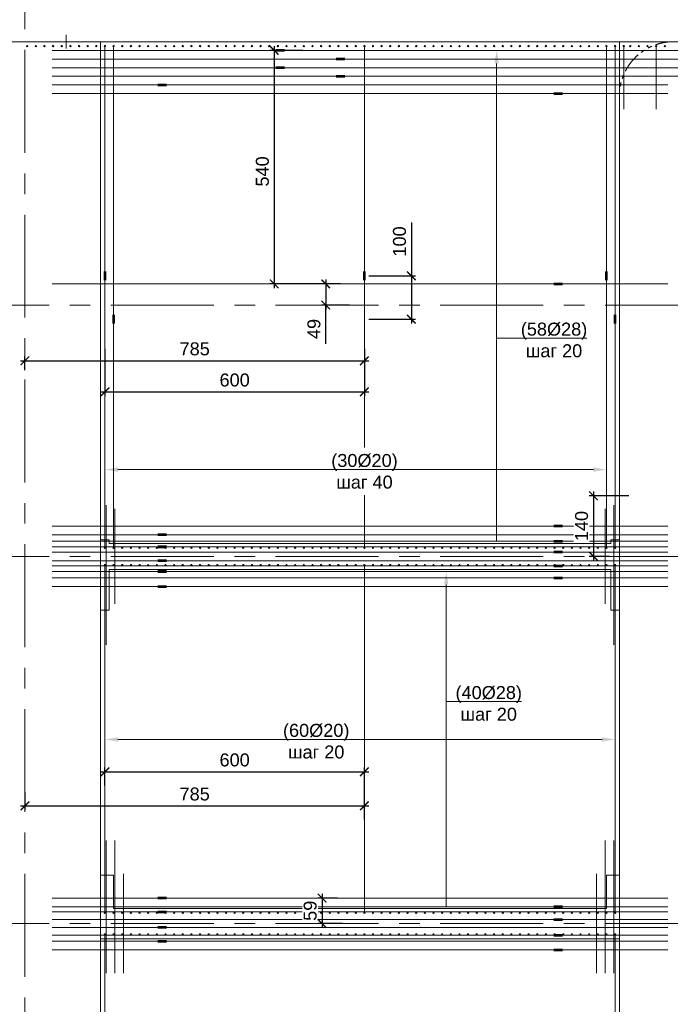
# Model space of a CAD drawing. Header units: millimetres. Extents: x 561702 to 1059369, y 439612 to 517164.
# Tile 3 of 12: x 858942 to 873993, y 482234 to 505001. Entities that reach past the tile are written whole.
import ezdxf
from ezdxf import colors
from ezdxf.entities.mleader import LeaderData, LeaderLine
from ezdxf.math import Vec2, Vec3

# ---------------------------------------------------------------- set-up
doc = ezdxf.new("R2010")
doc.units = ezdxf.units.MM
doc.linetypes.add('PHANTOM', pattern=[63.5, 31.75, -6.35, 6.35, -6.35, 6.35, -6.35])
doc.linetypes.add('осевая', pattern=[50.8, 31.75, -6.35, 6.35, -6.35])
for name, color, linetype, lineweight in [('Арматура', 7, 'Continuous', 50), ('Бетон', 7, 'Continuous', 50), ('бетон_25', 2, 'Continuous', 25), ('Выноски и размеры', 7, 'Continuous', 9), ('ГТО-2_Размеры', 7, 'Continuous', 15)]:
    doc.layers.add(name, color=color, linetype=linetype, lineweight=lineweight)
doc.layers.add('Оси', color=1, linetype='осевая')
doc.styles.add('Arial 3', font='arial.ttf', dxfattribs={"height": 3})
doc.styles.add('Рогун1', font='arial.ttf')
doc.dimstyles.new('100 мм', dxfattribs={"dimscale": 100, "dimtxt": 3.5, "dimasz": 2, "dimexe": 1, "dimexo": 1, "dimgap": 1.2, "dimtad": 1, "dimdec": 0, "dimlfac": 0.1, "dimrnd": 0.0001, "dimtxsty": 'Рогун1', "dimblk": 'ARCHTICK', "dimcen": 2.5, "dimdle": 1, "dimaunit": 1, "dimadec": 1, "dimazin": 0, "dimtfac": 1, "dimtdec": 0, "dimtmove": 1, "dimatfit": 3, "dimldrblk": 'ARCHTICK', "dimfxl": 1, "dimtfill": 1, "dimarcsym": 0})

# ---------------------------------------------------------------- blocks, each defined once
blk = doc.blocks.new('_ArchTick')
at = {"color": 0, "linetype": 'ByBlock', "const_width": 0.15}
blk.add_lwpolyline([(-0.5, -0.5), (0.5, 0.5)], dxfattribs=at)
blk = doc.blocks.new('*D26')
at = {"layer": 'Defpoints', "color": 0, "lineweight": 30, "transparency": 16777216}
for p in [(859065, 487241), (866915, 486822), (866915, 486407)]:
    blk.add_point(p, dxfattribs=at)
at = {"layer": 'ГТО-2_Размеры', "color": 0, "lineweight": -2, "transparency": 16777216}
for p, q in [((859065, 487141), (859065, 486722)), ((858965, 486822), (867015, 486822)), ((866915, 486507), (866915, 486922))]:
    blk.add_line(p, q, dxfattribs=at)
at = {"layer": 'ГТО-2_Размеры', "color": 0, "lineweight": -2, "transparency": 16777216, "xscale": 200, "yscale": 200, "zscale": 200, "rotation": 180}
blk.add_blockref('_ArchTick', (859065, 486822), dxfattribs=at)
at = {"layer": 'ГТО-2_Размеры', "color": 0, "lineweight": -2, "transparency": 16777216, "xscale": 200, "yscale": 200, "zscale": 200}
blk.add_blockref('_ArchTick', (866915, 486822), dxfattribs=at)
at = {"layer": 'ГТО-2_Размеры', "color": 0, "transparency": 16777216, "insert": (862990, 487095), "char_height": 300, "attachment_point": 5, "style": 'Рогун1'}
blk.add_mtext('785', dxfattribs=at)
blk = doc.blocks.new('*D27')
at = {"layer": 'Defpoints', "color": 0, "lineweight": 30, "transparency": 16777216}
for p in [(866394, 484692), (865937, 484102), (866508, 484102)]:
    blk.add_point(p, dxfattribs=at)
at = {"layer": 'ГТО-2_Размеры', "color": 0, "lineweight": -2, "transparency": 16777216}
for p, q in [((865937, 484792), (865937, 484002)), ((866294, 484692), (865837, 484692)), ((866408, 484102), (865837, 484102))]:
    blk.add_line(p, q, dxfattribs=at)
at = {"layer": 'ГТО-2_Размеры', "color": 0, "transparency": 16777216, "insert": (865663, 484397), "char_height": 300, "attachment_point": 5, "rotation": 90, "style": 'Рогун1', "bg_fill": 3, "box_fill_scale": 1.1, "bg_fill_color": 256, "bg_fill_true_color": 13158600, "bg_fill_transparency": 0}
blk.add_mtext('59', dxfattribs=at)
at = {"layer": 'ГТО-2_Размеры', "color": 0, "lineweight": -2, "transparency": 16777216, "xscale": 200, "yscale": 200, "zscale": 200}
for p, rotation in [((865937, 484692), 90), ((865937, 484102), 270)]:
    blk.add_blockref('_ArchTick', p, dxfattribs=dict(at, rotation=rotation))
blk = doc.blocks.new('*D28')
at = {"layer": 'Defpoints', "color": 0, "lineweight": 30, "transparency": 16777216}
for p in [(866915, 487609), (860915, 487195), (866915, 486822)]:
    blk.add_point(p, dxfattribs=at)
at = {"layer": 'ГТО-2_Размеры', "color": 0, "lineweight": -2, "transparency": 16777216}
for p, q in [((860915, 487295), (860915, 487709)), ((866915, 486922), (866915, 487709)), ((860815, 487609), (867015, 487609))]:
    blk.add_line(p, q, dxfattribs=at)
at = {"layer": 'ГТО-2_Размеры', "color": 0, "lineweight": -2, "transparency": 16777216, "xscale": 200, "yscale": 200, "zscale": 200, "rotation": 180}
blk.add_blockref('_ArchTick', (860915, 487609), dxfattribs=at)
at = {"layer": 'ГТО-2_Размеры', "color": 0, "lineweight": -2, "transparency": 16777216, "xscale": 200, "yscale": 200, "zscale": 200}
blk.add_blockref('_ArchTick', (866915, 487609), dxfattribs=at)
at = {"layer": 'ГТО-2_Размеры', "color": 0, "transparency": 16777216, "insert": (863915, 487883), "char_height": 300, "attachment_point": 5, "style": 'Рогун1'}
blk.add_mtext('600', dxfattribs=at)
blk = doc.blocks.new('*D29')
at = {"layer": 'Defpoints', "color": 0, "lineweight": 30, "transparency": 16777216}
for p in [(866915, 497489), (866915, 497115), (859065, 496800)]:
    blk.add_point(p, dxfattribs=at)
at = {"layer": 'ГТО-2_Размеры', "color": 0, "lineweight": -2, "transparency": 16777216}
for p, q in [((866915, 497389), (866915, 497015)), ((858965, 497115), (867015, 497115)), ((859065, 496900), (859065, 497215))]:
    blk.add_line(p, q, dxfattribs=at)
at = {"layer": 'ГТО-2_Размеры', "color": 0, "lineweight": -2, "transparency": 16777216, "xscale": 200, "yscale": 200, "zscale": 200, "rotation": 180}
blk.add_blockref('_ArchTick', (859065, 497115), dxfattribs=at)
at = {"layer": 'ГТО-2_Размеры', "color": 0, "lineweight": -2, "transparency": 16777216, "xscale": 200, "yscale": 200, "zscale": 200}
blk.add_blockref('_ArchTick', (866915, 497115), dxfattribs=at)
at = {"layer": 'ГТО-2_Размеры', "color": 0, "transparency": 16777216, "insert": (862990, 497388), "char_height": 300, "attachment_point": 5, "style": 'Рогун1'}
blk.add_mtext('785', dxfattribs=at)
blk = doc.blocks.new('*D30')
at = {"layer": 'Defpoints', "color": 0, "lineweight": 30, "transparency": 16777216}
for p in [(866464, 498892), (866023, 498402), (866675, 498402)]:
    blk.add_point(p, dxfattribs=at)
at = {"layer": 'ГТО-2_Размеры', "color": 0, "lineweight": -2, "transparency": 16777216}
for p, q in [((866364, 498892), (865923, 498892)), ((866023, 498992), (866023, 498302)), ((866575, 498402), (865923, 498402)), ((866023, 497508), (866023, 498402))]:
    blk.add_line(p, q, dxfattribs=at)
at = {"layer": 'ГТО-2_Размеры', "color": 0, "lineweight": -2, "transparency": 16777216, "xscale": 200, "yscale": 200, "zscale": 200}
for p, rotation in [((866023, 498892), 90), ((866023, 498402), 270)]:
    blk.add_blockref('_ArchTick', p, dxfattribs=dict(at, rotation=rotation))
at = {"layer": 'ГТО-2_Размеры', "color": 0, "transparency": 16777216, "insert": (865750, 497849), "char_height": 300, "attachment_point": 5, "rotation": 90, "style": 'Рогун1'}
blk.add_mtext('49', dxfattribs=at)
blk = doc.blocks.new('*D31')
at = {"layer": 'Defpoints', "color": 0, "lineweight": 30, "transparency": 16777216}
for p in [(860915, 497488), (866915, 497115), (866915, 496395)]:
    blk.add_point(p, dxfattribs=at)
at = {"layer": 'ГТО-2_Размеры', "color": 0, "lineweight": -2, "transparency": 16777216}
for p, q in [((860915, 497388), (860915, 496295)), ((866915, 497015), (866915, 496295)), ((860815, 496395), (867015, 496395))]:
    blk.add_line(p, q, dxfattribs=at)
at = {"layer": 'ГТО-2_Размеры', "color": 0, "lineweight": -2, "transparency": 16777216, "xscale": 200, "yscale": 200, "zscale": 200, "rotation": 180}
blk.add_blockref('_ArchTick', (860915, 496395), dxfattribs=at)
at = {"layer": 'ГТО-2_Размеры', "color": 0, "lineweight": -2, "transparency": 16777216, "xscale": 200, "yscale": 200, "zscale": 200}
blk.add_blockref('_ArchTick', (866915, 496395), dxfattribs=at)
at = {"layer": 'ГТО-2_Размеры', "color": 0, "transparency": 16777216, "insert": (863915, 496668), "char_height": 300, "attachment_point": 5, "style": 'Рогун1'}
blk.add_mtext('600', dxfattribs=at)
blk = doc.blocks.new('*D32')
at = {"layer": 'Defpoints', "color": 0, "lineweight": 30, "transparency": 16777216}
for p in [(865595, 504292), (864830, 498892), (866023, 498892)]:
    blk.add_point(p, dxfattribs=at)
at = {"layer": 'ГТО-2_Размеры', "color": 0, "lineweight": -2, "transparency": 16777216}
for p, q in [((865495, 504292), (864730, 504292)), ((864830, 504392), (864830, 498792)), ((865923, 498892), (864730, 498892))]:
    blk.add_line(p, q, dxfattribs=at)
at = {"layer": 'ГТО-2_Размеры', "color": 0, "lineweight": -2, "transparency": 16777216, "xscale": 200, "yscale": 200, "zscale": 200}
for p, rotation in [((864830, 504292), 90), ((864830, 498892), 270)]:
    blk.add_blockref('_ArchTick', p, dxfattribs=dict(at, rotation=rotation))
at = {"layer": 'ГТО-2_Размеры', "color": 0, "transparency": 16777216, "insert": (864557, 501492), "char_height": 300, "attachment_point": 5, "rotation": 90, "style": 'Рогун1'}
blk.add_mtext('540', dxfattribs=at)
blk = doc.blocks.new('*D33')
at = {"layer": 'Defpoints', "color": 0, "lineweight": 30, "transparency": 16777216}
for p in [(866915, 499077), (866915, 498076), (868002, 498076)]:
    blk.add_point(p, dxfattribs=at)
at = {"layer": 'ГТО-2_Размеры', "color": 0, "lineweight": -2, "transparency": 16777216}
for p, q in [((868002, 500310), (868002, 499077)), ((867015, 499077), (868102, 499077)), ((868002, 499177), (868002, 497976)), ((867015, 498076), (868102, 498076))]:
    blk.add_line(p, q, dxfattribs=at)
at = {"layer": 'ГТО-2_Размеры', "color": 0, "lineweight": -2, "transparency": 16777216, "xscale": 200, "yscale": 200, "zscale": 200}
for p, rotation in [((868002, 499077), 90), ((868002, 498076), 270)]:
    blk.add_blockref('_ArchTick', p, dxfattribs=dict(at, rotation=rotation))
at = {"layer": 'ГТО-2_Размеры', "color": 0, "transparency": 16777216, "insert": (867729, 499873), "char_height": 300, "attachment_point": 5, "rotation": 90, "style": 'Рогун1'}
blk.add_mtext('100', dxfattribs=at)
blk = doc.blocks.new('*D61')
at = {"layer": 'Defpoints', "color": 0, "lineweight": 30, "transparency": 16777216}
for p in [(873135, 493992), (872215, 492592), (872685, 492592)]:
    blk.add_point(p, dxfattribs=at)
at = {"layer": 'ГТО-2_Размеры', "color": 0, "lineweight": -2, "transparency": 16777216}
for p, q in [((872215, 494092), (872215, 492492)), ((873035, 493992), (872115, 493992)), ((872585, 492592), (872115, 492592))]:
    blk.add_line(p, q, dxfattribs=at)
at = {"layer": 'ГТО-2_Размеры', "color": 0, "lineweight": -2, "transparency": 16777216, "xscale": 200, "yscale": 200, "zscale": 200}
for p, rotation in [((872215, 493992), 90), ((872215, 492592), 270)]:
    blk.add_blockref('_ArchTick', p, dxfattribs=dict(at, rotation=rotation))
at = {"layer": 'ГТО-2_Размеры', "color": 0, "transparency": 16777216, "insert": (871941, 493292), "char_height": 300, "attachment_point": 5, "rotation": 90, "style": 'Рогун1', "bg_fill": 3, "box_fill_scale": 1.1, "bg_fill_color": 256, "bg_fill_true_color": 13158600, "bg_fill_transparency": 0}
blk.add_mtext('140', dxfattribs=at)

msp = doc.modelspace()

# ---------------------------------------------------------------- linework, layer by layer
at = {"color": 30, "lineweight": 20}
for p, q in [((859695.1345593, 504091.607733), (866365.1345593, 504091.607733)), ((859695.1345593, 503691.607733), (866365.1345593, 503691.607733))]:
    msp.add_line(p, q, dxfattribs=at)
at = {"color": 4, "lineweight": 20}
for points in [[(859695.1345593, 504291.607733), (864965.1345593, 504291.607733)], [(859695.1345593, 503891.607733), (864965.1345593, 503891.607733)]]:
    msp.add_lwpolyline(points, dxfattribs=at)
at = {"color": 6, "lineweight": 20}
for points in [[(864865.1345593, 504311.607733), (865065.1345593, 504311.607733)], [(864965.1345593, 504291.607733), (876665.1345593, 504291.607733)], [(864865.1345593, 504271.607733), (865065.1345593, 504271.607733)], [(866265.1345593, 504111.607733), (866465.1345593, 504111.607733)], [(866265.1345593, 504071.607733), (866465.1345593, 504071.607733)], [(866365.1345593, 504091.607733), (878065.1345593, 504091.607733)], [(864865.1345593, 503911.607733), (865065.1345593, 503911.607733)], [(864865.1345593, 503871.607733), (865065.1345593, 503871.607733)], [(864965.1345593, 503891.607733), (876665.1345593, 503891.607733)], [(866265.1345593, 503711.607733), (866465.1345593, 503711.607733)], [(866265.1345593, 503671.607733), (866465.1345593, 503671.607733)], [(866365.1345593, 503691.607733), (878065.1345593, 503691.607733)], [(862135.1346006, 503511.6077329), (862335.1346006, 503511.6077329)], [(862135.1346006, 503471.6077329), (862335.1346006, 503471.6077329)], [(862235.1346006, 503491.6077329), (873935.1346006, 503491.6077329)], [(859695.1346002, 503291.6077329), (871395.1346002, 503291.6077329)], [(871295.1346002, 503311.6077329), (871495.1346002, 503311.6077329)], [(871295.1346002, 503271.6077329), (871495.1346002, 503271.6077329)], [(859695.1346002, 498891.607733), (871395.1346002, 498891.607733)], [(871295.1346002, 498911.607733), (871495.1346002, 498911.607733)], [(871295.1346002, 498871.607733), (871495.1346002, 498871.607733)], [(859695.1346002, 493291.6077329), (871395.1346002, 493291.6077329)], [(871295.1346002, 493311.6077329), (871495.1346002, 493311.6077329)], [(871295.1346002, 493271.6077329), (871495.1346002, 493271.6077329)], [(859695.1346002, 492941.6077329), (871395.1346002, 492941.6077329)], [(862135.1346006, 493111.6077329), (862335.1346006, 493111.6077329)], [(862135.1346006, 493071.6077329), (862335.1346006, 493071.6077329)], [(862235.1346006, 493091.6077329), (873935.1346006, 493091.6077329)], [(871295.1346002, 492961.6077329), (871495.1346002, 492961.6077329)], [(871295.1346002, 492921.6077329), (871495.1346002, 492921.6077329)], [(859695.1346002, 492691.607733), (871395.1346002, 492691.607733)], [(862135.1346006, 492831.607733), (862335.1346006, 492831.607733)], [(862135.1346006, 492791.607733), (862335.1346006, 492791.607733)], [(862235.1346006, 492811.607733), (873935.1346006, 492811.607733)], [(871295.1346002, 492711.607733), (871495.1346002, 492711.607733)], [(862135.1346006, 492511.607733), (862335.1346006, 492511.607733)], [(862135.1346006, 492471.607733), (862335.1346006, 492471.607733)], [(862235.1346006, 492491.607733), (873935.1346006, 492491.607733)], [(871295.1346002, 492671.607733), (871495.1346002, 492671.607733)], [(859695.1346002, 492371.607733), (871395.1346002, 492371.607733)], [(862135.1346006, 492261.607733), (862335.1346006, 492261.607733)], [(862135.1346006, 492221.607733), (862335.1346006, 492221.607733)], [(862235.1346006, 492241.607733), (873935.1346006, 492241.607733)], [(871295.1346002, 492391.607733), (871495.1346002, 492391.607733)], [(871295.1346002, 492351.607733), (871495.1346002, 492351.607733)], [(859695.1346002, 492091.607733), (871395.1346002, 492091.607733)], [(871295.1346002, 492111.607733), (871495.1346002, 492111.607733)], [(871295.1346002, 492071.607733), (871495.1346002, 492071.607733)], [(862135.1346006, 491911.607733), (862335.1346006, 491911.607733)], [(862135.1346006, 491871.607733), (862335.1346006, 491871.607733)], [(862235.1346006, 491891.607733), (873935.1346006, 491891.607733)], [(862135.1346006, 484711.607733), (862335.1346006, 484711.607733)], [(859695.1346002, 484491.607733), (871395.1346002, 484491.607733)], [(862135.1346006, 484671.607733), (862335.1346006, 484671.607733)], [(862235.1346006, 484691.607733), (873935.1346006, 484691.607733)], [(871295.1346002, 484511.607733), (871495.1346002, 484511.607733)], [(862135.1346006, 484391.607733), (862335.1346006, 484391.607733)], [(862135.1346006, 484351.607733), (862335.1346006, 484351.607733)], [(862235.1346006, 484371.607733), (873935.1346006, 484371.607733)], [(871295.1346002, 484471.607733), (871495.1346002, 484471.607733)], [(859695.1346002, 484191.607733), (871395.1346002, 484191.607733)], [(862135.1346006, 484031.607733), (862335.1346006, 484031.607733)], [(871295.1346002, 484211.607733), (871495.1346002, 484211.607733)], [(871295.1346002, 484171.607733), (871495.1346002, 484171.607733)], [(859695.1346002, 483831.607733), (871395.1346002, 483831.607733)], [(862135.1346006, 483991.607733), (862335.1346006, 483991.607733)], [(862235.1346006, 484011.607733), (873935.1346006, 484011.607733)], [(871295.1346002, 483851.607733), (871495.1346002, 483851.607733)], [(871295.1346002, 483811.607733), (871495.1346002, 483811.607733)], [(862135.1346006, 483711.607733), (862335.1346006, 483711.607733)], [(862135.1346006, 483671.607733), (862335.1346006, 483671.607733)], [(862235.1346006, 483691.607733), (873935.1346006, 483691.607733)], [(859695.1346002, 483491.607733), (871395.1346002, 483491.607733)], [(871295.1346002, 483511.607733), (871495.1346002, 483511.607733)], [(871295.1346002, 483471.607733), (871495.1346002, 483471.607733)]]:
    msp.add_lwpolyline(points, dxfattribs=at)
at = {"color": 5, "lineweight": 20}
for points in [[(859695.1346002, 503491.6077329), (862235.1346006, 503491.6077329)], [(871395.1346002, 503291.6077329), (873935.1346006, 503291.6077329)], [(871395.1346002, 498891.607733), (873935.1346006, 498891.607733)], [(871395.1346002, 493291.6077329), (873935.1346006, 493291.6077329)], [(859695.1346002, 493091.6077329), (862235.1346006, 493091.6077329)], [(871395.1346002, 492941.6077329), (873935.1346006, 492941.6077329)], [(859695.1346002, 492811.607733), (862235.1346006, 492811.607733)], [(871395.1346002, 492691.607733), (873935.1346006, 492691.607733)], [(859695.1346002, 492491.607733), (862235.1346006, 492491.607733)], [(859695.1346002, 492241.607733), (862235.1346006, 492241.607733)], [(871395.1346002, 492371.607733), (873935.1346006, 492371.607733)], [(871395.1346002, 492091.607733), (873935.1346006, 492091.607733)], [(859695.1346002, 491891.607733), (862235.1346006, 491891.607733)], [(859695.1346002, 484691.607733), (862235.1346006, 484691.607733)], [(871395.1346002, 484491.607733), (873935.1346006, 484491.607733)], [(859695.1346002, 484371.607733), (862235.1346006, 484371.607733)], [(871395.1346002, 484191.607733), (873935.1346006, 484191.607733)], [(859695.1346002, 484011.607733), (862235.1346006, 484011.607733)], [(871395.1346002, 483831.607733), (873935.1346006, 483831.607733)], [(859695.1346002, 483691.607733), (862235.1346006, 483691.607733)], [(871395.1346002, 483491.607733), (873935.1346006, 483491.607733)]]:
    msp.add_lwpolyline(points, dxfattribs=at)
at = {"layer": 'Defpoints', "linetype": 'PHANTOM', "lineweight": 20, "ltscale": 15}
msp.add_lwpolyline([(875315.1345593, 478741.607733), (875315.1345593, 503241.607733, 1), (872815.1345593, 503241.607733), (872815.1345593, 478741.607733, 1)], format="xyb", close=True, dxfattribs=at)
at = {"layer": 'Defpoints', "color": 10, "lineweight": 20}
for centre in [(861315.1345593, 504391.607733), (861515.1345593, 504391.607733), (861715.1345593, 504391.607733), (861915.1345593, 504391.607733), (862115.1345593, 504391.607733), (862315.1345593, 504391.607733), (862515.1345593, 504391.607733), (862715.1345593, 504391.607733), (862915.1345593, 504391.607733), (863115.1345593, 504391.607733), (863315.1345593, 504391.607733), (863515.1345593, 504391.607733), (863715.1345593, 504391.607733), (863915.1345593, 504391.607733), (864115.1345593, 504391.607733), (864315.1345593, 504391.607733), (864515.1345593, 504391.607733), (864715.1345593, 504391.607733), (864915.1345593, 504391.607733), (865115.1345593, 504391.607733), (865315.1345593, 504391.607733), (865515.1345593, 504391.607733), (865715.1345593, 504391.607733), (865915.1345593, 504391.607733), (866115.1345593, 504391.607733), (866315.1345593, 504391.607733), (866515.1345593, 504391.607733), (866715.1345593, 504391.607733), (866915.1345593, 504391.607733), (867115.1345593, 504391.607733), (867315.1345593, 504391.607733), (867515.1345593, 504391.607733), (867715.1345593, 504391.607733), (867915.1345593, 504391.607733), (868115.1345593, 504391.607733), (868315.1345593, 504391.607733), (868515.1345593, 504391.607733), (868715.1345593, 504391.607733), (868915.1345593, 504391.607733), (869115.1345593, 504391.607733), (869315.1345593, 504391.607733), (869515.1345593, 504391.607733), (869715.1345593, 504391.607733), (869915.1345593, 504391.607733), (870115.1345593, 504391.607733), (870315.1345593, 504391.607733), (870515.1345593, 504391.607733), (870715.1345593, 504391.607733), (870915.1345593, 504391.607733), (871115.1345593, 504391.607733), (871315.1345593, 504391.607733), (871515.1345593, 504391.607733), (871715.1345593, 504391.607733), (871915.1345593, 504391.607733), (872115.1345593, 504391.607733), (872315.1345593, 504391.607733), (873065.1345593, 504391.607733), (873265.1345182, 504391.607733), (873465.1345182, 504391.607733), (861315.1345593, 492791.6077312), (861515.1345593, 492791.6077312), (861715.1345593, 492791.6077312), (861915.1345593, 492791.6077312), (862115.1345593, 492791.6077312), (862315.1345593, 492791.6077312), (862515.1345593, 492791.6077312), (862715.1345593, 492791.6077312), (862915.1345593, 492791.6077312), (863115.1345593, 492791.6077312), (863315.1345593, 492791.6077312), (863515.1345593, 492791.6077312), (863715.1345593, 492791.6077312), (863915.1345593, 492791.6077312), (864115.1345593, 492791.6077312), (864315.1345593, 492791.6077312), (864515.1345593, 492791.6077312), (864715.1345593, 492791.6077312), (864915.1345593, 492791.6077312), (865115.1345593, 492791.6077312), (865315.1345593, 492791.6077312), (865515.1345593, 492791.6077312), (865715.1345593, 492791.6077312), (865915.1345593, 492791.6077312), (866115.1345593, 492791.6077312), (866315.1345593, 492791.6077312), (866515.1345593, 492791.6077312), (866715.1345593, 492791.6077312), (866915.1345593, 492791.6077312), (867115.1345593, 492791.6077312), (867315.1345593, 492791.6077312), (867515.1345593, 492791.6077312), (867715.1345593, 492791.6077312), (867915.1345593, 492791.6077312), (868115.1345593, 492791.6077312), (868315.1345593, 492791.6077312), (868515.1345593, 492791.6077312), (868715.1345593, 492791.6077312), (868915.1345593, 492791.6077312), (869115.1345593, 492791.6077312), (869315.1345593, 492791.6077312), (869515.1345593, 492791.6077312), (869715.1345593, 492791.6077312), (869915.1345593, 492791.6077312), (870115.1345593, 492791.6077312), (870315.1345593, 492791.6077312), (870515.1345593, 492791.6077312), (870715.1345593, 492791.6077312), (870915.1345593, 492791.6077312), (871115.1345593, 492791.6077312), (871315.1345593, 492791.6077312), (871515.1345593, 492791.6077312), (871715.1345593, 492791.6077312), (871915.1345593, 492791.6077312), (872115.1345593, 492791.6077312), (872315.1345593, 492791.6077312), (861115.1345593, 492391.607733), (861315.1345593, 492391.607733), (861515.1345593, 492391.607733), (861715.1345593, 492391.607733), (861915.1345593, 492391.607733), (862115.1345593, 492391.607733), (862315.1345593, 492391.607733), (862515.1345593, 492391.607733), (862715.1345593, 492391.607733), (862915.1345593, 492391.607733), (863115.1345593, 492391.607733), (863315.1345593, 492391.607733), (863515.1345593, 492391.607733), (863715.1345593, 492391.607733), (863915.1345593, 492391.607733), (864115.1345593, 492391.607733), (864315.1345593, 492391.607733), (864515.1345593, 492391.607733), (864715.1345593, 492391.607733), (864915.1345593, 492391.607733), (865115.1345593, 492391.607733), (865315.1345593, 492391.607733), (865515.1345593, 492391.607733), (865715.1345593, 492391.607733), (865915.1345593, 492391.607733), (866115.1345593, 492391.607733), (866315.1345593, 492391.607733), (866515.1345593, 492391.607733), (866715.1345593, 492391.607733), (866915.1345593, 492391.607733), (867115.1345593, 492391.607733), (867315.1345593, 492391.607733), (867515.1345593, 492391.607733), (867715.1345593, 492391.607733), (867915.1345593, 492391.607733), (868115.1345593, 492391.607733), (868315.1345593, 492391.607733), (868515.1345593, 492391.607733), (868715.1345593, 492391.607733), (868915.1345593, 492391.607733), (869115.1345593, 492391.607733), (869315.1345593, 492391.607733), (869515.1345593, 492391.607733), (869715.1345593, 492391.607733), (869915.1345593, 492391.607733), (870115.1345593, 492391.607733), (870315.1345593, 492391.607733), (870515.1345593, 492391.607733), (870715.1345593, 492391.607733), (870915.1345593, 492391.607733), (871115.1345593, 492391.607733), (871315.1345593, 492391.607733), (871515.1345593, 492391.607733), (871715.1345593, 492391.607733), (871915.1345593, 492391.607733), (872115.1345593, 492391.607733), (872315.1345593, 492391.607733), (872515.1345593, 492391.607733), (861115.1345593, 484351.607733), (861315.1345593, 484351.607733), (861515.1345593, 484351.607733), (861715.1345593, 484351.607733), (861915.1345593, 484351.607733), (862115.1345593, 484351.607733), (862315.1345593, 484351.607733), (862515.1345593, 484351.607733), (862715.1345593, 484351.607733), (862915.1345593, 484351.607733), (863115.1345593, 484351.607733), (863315.1345593, 484351.607733), (863515.1345593, 484351.607733), (863715.1345593, 484351.607733), (863915.1345593, 484351.607733), (864115.1345593, 484351.607733), (864315.1345593, 484351.607733), (864515.1345593, 484351.607733), (864715.1345593, 484351.607733), (864915.1345593, 484351.607733), (865115.1345593, 484351.607733), (865315.1345593, 484351.607733), (865515.1345593, 484351.607733), (865715.1345593, 484351.607733), (865915.1345593, 484351.607733), (866115.1345593, 484351.607733), (866315.1345593, 484351.607733), (866515.1345593, 484351.607733), (866715.1345593, 484351.607733), (866915.1345593, 484351.607733), (867115.1345593, 484351.607733), (867315.1345593, 484351.607733), (867515.1345593, 484351.607733), (867715.1345593, 484351.607733), (867915.1345593, 484351.607733), (868115.1345593, 484351.607733), (868315.1345593, 484351.607733), (868515.1345593, 484351.607733), (868715.1345593, 484351.607733), (868915.1345593, 484351.607733), (869115.1345593, 484351.607733), (869315.1345593, 484351.607733), (869515.1345593, 484351.607733), (869715.1345593, 484351.607733), (869915.1345593, 484351.607733), (870115.1345593, 484351.607733), (870315.1345593, 484351.607733), (870515.1345593, 484351.607733), (870715.1345593, 484351.607733), (870915.1345593, 484351.607733), (871115.1345593, 484351.607733), (871315.1345593, 484351.607733), (871515.1345593, 484351.607733), (871715.1345593, 484351.607733), (871915.1345593, 484351.607733), (872115.1345593, 484351.607733), (872315.1345593, 484351.607733), (872515.1345593, 484351.607733), (861115.1345593, 483851.607733), (861315.1345593, 483851.607733), (861515.1345593, 483851.607733), (861715.1345593, 483851.607733), (861915.1345593, 483851.607733), (862115.1345593, 483851.607733), (862315.1345593, 483851.607733), (862515.1345593, 483851.607733), (862715.1345593, 483851.607733), (862915.1345593, 483851.607733), (863115.1345593, 483851.607733), (863315.1345593, 483851.607733), (863515.1345593, 483851.607733), (863715.1345593, 483851.607733), (863915.1345593, 483851.607733), (864115.1345593, 483851.607733), (864315.1345593, 483851.607733), (864515.1345593, 483851.607733), (864715.1345593, 483851.607733), (864915.1345593, 483851.607733), (865115.1345593, 483851.607733), (865315.1345593, 483851.607733), (865515.1345593, 483851.607733), (865715.1345593, 483851.607733), (865915.1345593, 483851.607733), (866115.1345593, 483851.607733), (866315.1345593, 483851.607733), (866515.1345593, 483851.607733), (866715.1345593, 483851.607733), (866915.1345593, 483851.607733), (867115.1345593, 483851.607733), (867315.1345593, 483851.607733), (867515.1345593, 483851.607733), (867715.1345593, 483851.607733), (867915.1345593, 483851.607733), (868115.1345593, 483851.607733), (868315.1345593, 483851.607733), (868515.1345593, 483851.607733), (868715.1345593, 483851.607733), (868915.1345593, 483851.607733), (869115.1345593, 483851.607733), (869315.1345593, 483851.607733), (869515.1345593, 483851.607733), (869715.1345593, 483851.607733), (869915.1345593, 483851.607733), (870115.1345593, 483851.607733), (870315.1345593, 483851.607733), (870515.1345593, 483851.607733), (870715.1345593, 483851.607733), (870915.1345593, 483851.607733), (871115.1345593, 483851.607733), (871315.1345593, 483851.607733), (871515.1345593, 483851.607733), (871715.1345593, 483851.607733), (871915.1345593, 483851.607733), (872115.1345593, 483851.607733), (872315.1345593, 483851.607733), (872515.1345593, 483851.607733)]:
    msp.add_circle(centre, 15, dxfattribs=at)
at = {"layer": 'Арматура', "color": 2, "lineweight": 20}
for points in [[(860915.1345593, 504376.607733), (860915.1345593, 499076.607733)], [(866915.1345593, 504376.607733), (866915.1345593, 499076.607733)], [(872515.1345593, 504376.607733), (872515.1345593, 499076.607733)], [(872915.1345585, 504391.607733), (872915.1345585, 502931.5056798)], [(873665.1345182, 504391.607733), (873665.1345182, 502931.5056798)], [(860895.1345593, 498976.607733), (860895.1345593, 499176.607733)], [(860935.1345593, 498976.607733), (860935.1345593, 499176.607733)], [(866895.1345593, 498976.607733), (866895.1345593, 499176.607733)], [(866935.1345593, 498976.607733), (866935.1345593, 499176.607733)], [(872495.1345593, 498976.607733), (872495.1345593, 499176.607733)], [(872535.1345593, 498976.607733), (872535.1345593, 499176.607733)], [(861095.1345593, 497976.607733), (861095.1345593, 498176.607733)], [(861135.1345593, 497976.607733), (861135.1345593, 498176.607733)], [(872695.1345593, 497976.607733), (872695.1345593, 498176.607733)], [(872735.1345593, 497976.607733), (872735.1345593, 498176.607733)], [(861115.1345593, 498076.607733), (861115.1345593, 492806.6077312)], [(872715.1345593, 498076.607733), (872715.1345593, 492791.6077312)], [(860915.1345593, 492376.607733), (860915.1345593, 484366.607733)], [(866915.1345593, 492376.607733), (866915.1345593, 484366.607733)], [(872715.1345593, 492376.607733), (872715.1345593, 484366.607733)], [(860915.1345593, 483851.607733), (860915.1345593, 477561.607733)], [(872715.1345593, 483851.607733), (872715.1345593, 477561.607733)]]:
    msp.add_lwpolyline(points, dxfattribs=at)
at = {"layer": 'Арматура', "color": 3, "lineweight": 20}
for points in [[(861115.1345593, 504376.607733), (861115.1345593, 498076.607733)], [(872715.1345593, 504376.607733), (872715.1345593, 498076.607733)], [(860915.1345593, 499076.607733), (860915.1345593, 492806.6077312)], [(866915.1345593, 499076.607733), (866915.1345593, 492806.6077312)], [(872515.1345593, 499076.607733), (872515.1345593, 492791.6077312)]]:
    msp.add_lwpolyline(points, dxfattribs=at)
at = {"layer": 'Арматура', "color": 5, "lineweight": 20}
for points in [[(860945.1345593, 493776.607733), (860945.1345593, 490546.607733)], [(861145.1345593, 493691.6077312), (861145.1345593, 491491.607733)], [(872485.1345593, 493691.6077312), (872485.1345593, 491491.607733)], [(872685.1345593, 493776.607733), (872685.1345593, 490546.607733)], [(860945.1345593, 486022.607733), (860945.1345593, 482951.607733)], [(861145.1345593, 486022.607733), (861145.1345593, 482951.607733)], [(872485.1345593, 486022.607733), (872485.1345593, 482951.607733)], [(872685.1345593, 486022.607733), (872685.1345593, 482951.607733)], [(861345.1345593, 485251.6077312), (861345.1345593, 482951.607733)], [(872285.1345593, 485251.6077312), (872285.1345593, 482951.607733)]]:
    msp.add_lwpolyline(points, dxfattribs=at)
at = {"layer": 'Арматура', "color": 4, "lineweight": 20}
for centre in [(859115.1345585, 504391.607733), (859515.1345585, 504391.607733), (859915.1345585, 504391.607733), (860315.1345585, 504391.607733), (860715.1345585, 504391.607733), (873865.1345182, 504391.607733)]:
    msp.add_circle(centre, 15, dxfattribs=at)
at = {"layer": 'Арматура', "color": 2, "lineweight": 20}
for centre in [(859315.1345585, 504391.607733), (859715.1345585, 504391.607733), (860115.1345585, 504391.607733), (860515.1345585, 504391.607733), (860915.1345593, 504391.607733), (872515.1345593, 504391.607733), (872915.1345585, 504391.607733), (873665.1345182, 504391.607733), (861115.1345593, 492791.6077312), (872715.1345593, 492791.6077312), (860915.1345593, 492391.607733), (872715.1345593, 492391.607733), (860915.1345593, 484351.607733), (872715.1345593, 484351.607733), (860915.1345593, 483851.607733), (872715.1345593, 483851.607733)]:
    msp.add_circle(centre, 15, dxfattribs=at)
at = {"layer": 'Арматура', "color": 3, "lineweight": 20}
for centre in [(861115.1345593, 504391.607733), (872715.1345593, 504391.607733), (860915.1345593, 492791.6077312), (872515.1345593, 492791.6077312)]:
    msp.add_circle(centre, 15, dxfattribs=at)
at = {"layer": 'Бетон', "color": 1, "lineweight": 20, "ltscale": 10}
msp.add_lwpolyline([(860015.1345593, 504651.607733), (860015.1345593, 504331.607733)], dxfattribs=at)
at = {"layer": 'бетон_25', "lineweight": 20, "ltscale": 10}
msp.add_line((914115.1345601, 504491.607733), (858215.1345593, 504491.607733), dxfattribs=at)
for points in [[(860815.1345593, 504491.607733), (860815.1345593, 477491.607733)], [(872815.1345594, 477491.607733), (872815.1345594, 504491.607733)]]:
    msp.add_lwpolyline(points, dxfattribs=at)
for points in [[(860815.1345593, 491346.607733), (861015.1345593, 491346.607733), (861015.1345593, 492291.607733), (872615.1345593, 492291.607733), (872615.1345592, 491346.607733), (872815.1345593, 491346.607733), (872815.1345593, 492976.607733), (872615.1345593, 492976.607733), (872615.1345593, 492891.6077312), (861015.1345593, 492891.6077312), (861015.1345593, 492976.607733), (860815.1345593, 492976.607733)], [(860815.1345593, 485222.607733), (861115.1345593, 485222.607733), (861115.1345593, 484451.607733), (872515.1345593, 484451.607733), (872515.1345593, 485222.607733), (872815.1345593, 485222.607733), (872815.1345594, 483751.607733), (860815.1345593, 483751.607733)]]:
    msp.add_lwpolyline(points, close=True, dxfattribs=at)
at = {"layer": 'Оси', "linetype": 'осевая', "lineweight": 15, "ltscale": 75}
for p, q in [((853432.0068591, 498401.607733), (920531.8113479, 498401.607733)), ((853432.0068591, 492591.607733), (920531.8113479, 492591.607733)), ((853432.0068591, 484101.607733), (920531.8113479, 484101.607733))]:
    msp.add_line(p, q, dxfattribs=at)
msp.add_lwpolyline([(859065.1345593, 508112.2537064), (859065.1345593, 472253.0990532)], dxfattribs=at)

# ---------------------------------------------------------------- dimensions: what is measured, and where the dimension line sits
at = {"layer": 'ГТО-2_Размеры'}
for base, p1, p2, picture, middle in [((864830.3101464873, 498891.6077329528), (865595.2292606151, 504291.6077329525), (866022.967250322, 498891.6077329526), '*D32', (864830.3101464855, 501491.6077329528)), ((866022.9672503, 498401.607733), (866464.1629406, 498891.607733), (866675.3982699, 498401.607733), '*D30', (866119.6177509, 497848.7264958))]:
    dim = msp.add_linear_dim(base=base, p1=p1, p2=p2, angle=90, dimstyle='100 мм', override={"dimtxt": 3, "dimdec": 6, "dimtfill": 0}, dxfattribs=at)
    dim.commit()
    dim.dimension.update_dxf_attribs({"geometry": picture, "text_midpoint": middle, "dimtype": 160})
dim = msp.add_linear_dim(base=(868002.1754848, 498075.5748837), p1=(866915.1345593, 499076.607733), p2=(866915.1345593, 498075.5748837), angle=90, text='100', dimstyle='100 мм', override={"dimtxt": 3, "dimdec": 6, "dimtfill": 0}, dxfattribs=at)
dim.commit()
dim.dimension.update_dxf_attribs({"geometry": '*D33', "text_midpoint": (868027.254113, 499873.3127706), "dimtype": 160})
for base, p1, p2, picture, middle in [((866915.1342397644, 497114.8900538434), (859065.1345592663, 496799.8539784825), (866915.1342397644, 497489.0493039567), '*D29', (862990.1343995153, 497114.8900538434)), ((866915.1342397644, 496395.1568317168), (860915.1342397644, 497488.1239103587), (866915.1342397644, 497114.8900538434), '*D31', (863915.1342397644, 496395.1568317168)), ((866915.1345592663, 487609.3415813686), (860915.1345592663, 487194.7392905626), (866915.1345592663, 486821.5054340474), '*D28', (863915.1345592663, 487609.3415813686)), ((866915.1342397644, 486821.5054340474), (859065.1341867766, 487241.2070900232), (866915.1342397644, 486406.811605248), '*D26', (862990.1342132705, 486821.5054340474))]:
    dim = msp.add_linear_dim(base=base, p1=p1, p2=p2, dimstyle='100 мм', override={"dimtxt": 3, "dimdec": 6, "dimtfill": 0}, dxfattribs=at)
    dim.commit()
    dim.dimension.update_dxf_attribs({"geometry": picture, "text_midpoint": middle, "dimtype": 160})

# ---------------------------------------------------------------- leaders
at = {"layer": 'Выноски и размеры', "lineweight": 20}
ml = msp.add_multileader_mtext('Standard', dxfattribs=at)
ml.set_content('(58Ø28)\\Pшаг 20', color=256, style='Arial 3')
ml.set_leader_properties(color=256, linetype='ByLayer', lineweight=-1)
ml.build(insert=Vec2(0, 0))
ml.multileader.update_dxf_attribs({"text_left_attachment_type": 6, "text_right_attachment_type": 6, "dogleg_length": 36, "arrow_head_size": 300})
ctx = ml.context
ctx.base_point, ctx.char_height, ctx.arrow_head_size, ctx.landing_gap_size, ctx.plane_origin = Vec3(870474.4581082, 497635.8836375), 300, 300, 80, Vec3(929353.8545845, 501798.3552009)
ctx.left_attachment, ctx.right_attachment, ctx.text_align_type = 6, 6, 1
notes = []
notes.append((ctx, [(0, (1, 1, 0), (869975.4985779, 497635.8836375), (1, 0), 498.9595303, [(1, [(869975.4985779, 504291.607733), (869975.4985779, 492941.607733), (869975.4985779, 503291.6077329), (869975.4985779, 493291.607733)], 0, [])])]))
ctx.mtext.insert, ctx.mtext.width, ctx.mtext.defined_height, ctx.mtext.alignment, ctx.mtext.line_spacing_style, ctx.mtext.flow_direction = Vec3(871302.9233197, 497995.8836375), 5079.595705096, 701.7549822, 2, 2, 5
ml = msp.add_multileader_mtext('Standard', dxfattribs=at)
ml.set_content('(40Ø28)\\Pшаг 20', color=256, style='Arial 3')
ml.set_leader_properties(color=256, linetype='ByLayer', lineweight=-1)
ml.build(insert=Vec2(0, 0))
ml.multileader.update_dxf_attribs({"text_left_attachment_type": 6, "text_right_attachment_type": 6, "dogleg_length": 36, "arrow_head_size": 300})
ctx = ml.context
ctx.base_point, ctx.char_height, ctx.arrow_head_size, ctx.landing_gap_size, ctx.plane_origin = Vec3(868963.9249736, 489232.1847942), 300, 300, 80, Vec3(928187.3669976, 493394.6563576)
ctx.left_attachment, ctx.right_attachment, ctx.text_align_type = 6, 6, 1
notes.append((ctx, [(0, (1, 1, 0), (868809.010991, 489232.1847942), (1, 0), 154.9139826, [(1, [(868809.010991, 492241.607733), (868809.010991, 484491.607733), (868809.010991, 491891.607733), (868809.010991, 484691.607733)], 0, [])])]))
ctx.mtext.insert, ctx.mtext.width, ctx.mtext.defined_height, ctx.mtext.alignment, ctx.mtext.line_spacing_style, ctx.mtext.flow_direction = Vec3(869792.3901851, 489592.1847942), 5079.595705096, 701.7549822, 2, 2, 5
ml = msp.add_multileader_mtext('Standard', dxfattribs=at)
ml.set_content('(60Ø20)\\Pшаг 20', color=256, style='Arial 3')
ml.set_leader_properties(color=256, linetype='ByLayer', lineweight=-1)
ml.build(insert=Vec2(0, 0))
ml.multileader.update_dxf_attribs({"text_left_attachment_type": 6, "text_right_attachment_type": 6, "dogleg_length": 36, "arrow_head_size": 300})
ctx = ml.context
ctx.base_point, ctx.char_height, ctx.arrow_head_size, ctx.landing_gap_size, ctx.plane_origin = Vec3(864973.1467577, 488358.4378247), 300, 300, 80, Vec3(926168.7088934, 490622.6540166)
ctx.left_attachment, ctx.right_attachment, ctx.text_align_type = 6, 6, 1
notes.append((ctx, [(1, (1, 1, 0), (867129.0367109, 488358.4378247), (-1, 0), 498.9595303, [(1, [(860915.1345593, 488358.437825)], 0, []), (0, [(872715.1345593, 488358.4378247)], 0, [])])]))
ctx.mtext.insert, ctx.mtext.width, ctx.mtext.defined_height, ctx.mtext.alignment, ctx.mtext.line_spacing_style, ctx.mtext.flow_direction = Vec3(865801.6119692, 488718.4378247), 5079.595705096, 701.7549822, 2, 2, 5
for ctx, leaders in notes:
    for number, flags, end, landing, length, lines in leaders:
        leader = LeaderData()
        leader.index, (leader.has_last_leader_line, leader.has_dogleg_vector, leader.attachment_direction) = number, flags
        leader.last_leader_point, leader.dogleg_vector, leader.dogleg_length = Vec3(end), Vec3(landing), length
        for number, points, colour, breaks in lines:
            line = LeaderLine()
            line.index, line.vertices, line.color, line.breaks = number, Vec3.list(points), colors.encode_raw_color(colour), breaks
            leader.lines.append(line)
        ctx.leaders.append(leader)

# ---------------------------------------------------------------- next in the draw order: dimensions: what is measured, and where the dimension line sits
at = {"layer": 'ГТО-2_Размеры'}
dim = msp.add_linear_dim(base=(865936.666685, 484101.607733), p1=(866393.6621999, 484691.607733), p2=(866507.7306578, 484101.607733), angle=90, dimstyle='100 мм', override={"dimtxt": 3, "dimdec": 6, "dimtfill": 1}, dxfattribs=at)
dim.commit()
dim.dimension.update_dxf_attribs({"geometry": '*D27', "text_midpoint": (865936.666685, 484396.607733), "dimtype": 160})

# ---------------------------------------------------------------- next in the draw order: leaders
at = {"layer": 'Выноски и размеры', "lineweight": 20}
ml = msp.add_multileader_mtext('Standard', dxfattribs=at)
ml.set_content('(30Ø20)\\Pшаг 40', color=256, style='Arial 3')
ml.set_leader_properties(color=256, linetype='ByLayer', lineweight=-1)
ml.build(insert=Vec2(0, 0))
ml.multileader.update_dxf_attribs({"text_left_attachment_type": 6, "text_right_attachment_type": 6, "dogleg_length": 36, "arrow_head_size": 300})
ctx = ml.context
ctx.base_point, ctx.char_height, ctx.arrow_head_size, ctx.landing_gap_size, ctx.plane_origin = Vec3(866089.9344804, 494598.7242331), 300, 300, 80, Vec3(926168.7088934, 496862.940425)
ctx.left_attachment, ctx.right_attachment, ctx.text_align_type = 6, 6, 1
notes = []
notes.append((ctx, [(1, (1, 1, 0), (868245.8244336, 494598.7242331), (-1, 0), 498.9595303, [(1, [(860915.1345593, 494598.7242334)], 0, []), (0, [(872515.1345593, 494598.7242332)], 0, [])])]))
ctx.mtext.insert, ctx.mtext.width, ctx.mtext.defined_height, ctx.mtext.alignment, ctx.mtext.line_spacing_style, ctx.mtext.flow_direction = Vec3(866918.3996919, 494958.7242331), 2500.559455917, 701.7549822, 2, 2, 5
ctx.mtext.has_bg_fill, ctx.mtext.bg_color, ctx.mtext.bg_scale_factor, ctx.mtext.bg_transparency, ctx.mtext.use_window_bg_color = 1, -1027028792, 1.5, 0, 1
for ctx, leaders in notes:
    for number, flags, end, landing, length, lines in leaders:
        leader = LeaderData()
        leader.index, (leader.has_last_leader_line, leader.has_dogleg_vector, leader.attachment_direction) = number, flags
        leader.last_leader_point, leader.dogleg_vector, leader.dogleg_length = Vec3(end), Vec3(landing), length
        for number, points, colour, breaks in lines:
            line = LeaderLine()
            line.index, line.vertices, line.color, line.breaks = number, Vec3.list(points), colors.encode_raw_color(colour), breaks
            leader.lines.append(line)
        ctx.leaders.append(leader)

# ---------------------------------------------------------------- next in the draw order: dimensions: what is measured, and where the dimension line sits
at = {"layer": 'ГТО-2_Размеры'}
dim = msp.add_linear_dim(base=(872214.5374216, 492591.607733), p1=(873134.7259476, 493991.607733), p2=(872685.1345593, 492591.607733), angle=90, text='140', dimstyle='100 мм', override={"dimtxt": 3, "dimdec": 6, "dimtfill": 1}, dxfattribs=at)
dim.commit()
dim.dimension.update_dxf_attribs({"geometry": '*D61', "text_midpoint": (872214.5374216, 493291.607733), "dimtype": 160})

doc.saveas('drawing.dxf')
